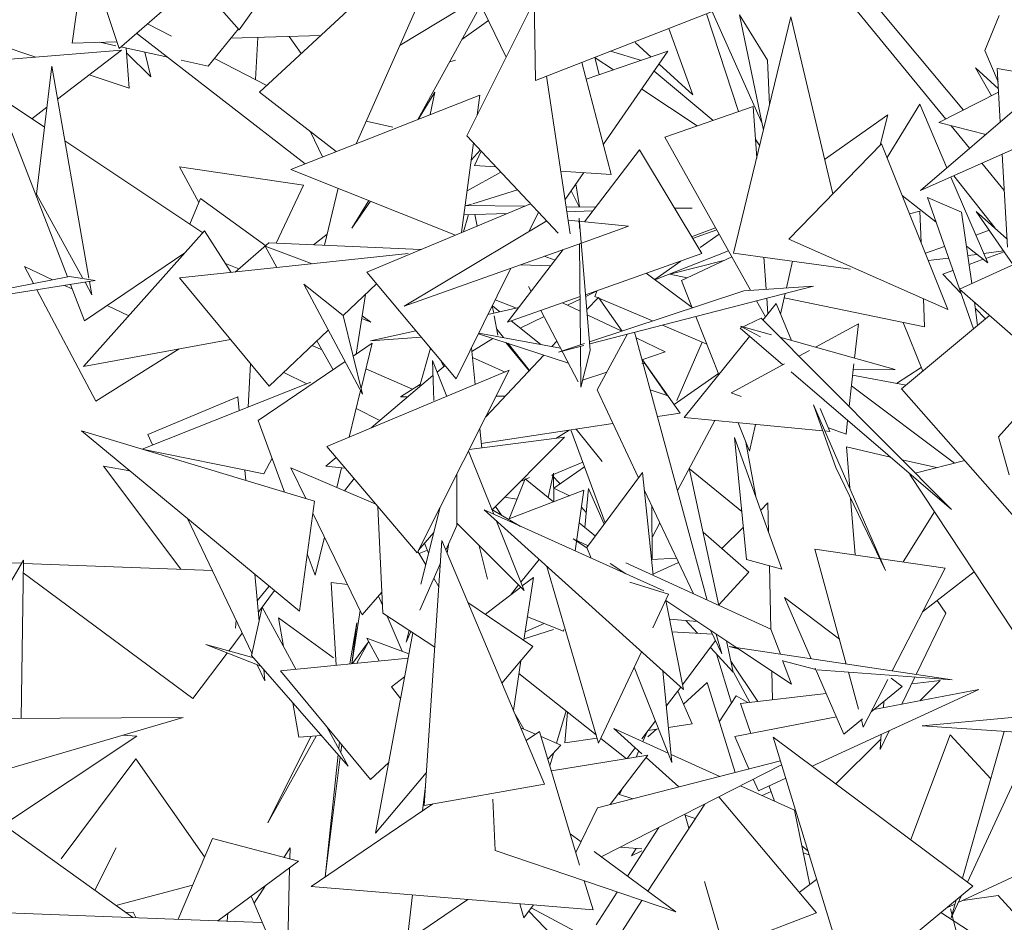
# Model space of a CAD drawing. Header units: metres. Extents: x -14.5 to 13.2, y -19 to 3.3.
# Tile 162 of 210: x 11.001 to 11.142, y 2.777 to 2.907. Entities that reach past the tile are written whole.
import ezdxf

# ---------------------------------------------------------------- set-up
doc = ezdxf.new("R2010")
doc.units = ezdxf.units.M
doc.layers.add('G-IMPT', color=7, linetype='Continuous', lineweight=5)
doc.layers.add('L-PLNT', color=7, linetype='Continuous', lineweight=5, true_color=0x005900)

# ---------------------------------------------------------------- blocks, each defined once
blk = doc.blocks.new('ÁRVORES ORNAMENTAIS - Pequeno e Médio Porte - Ipê-roxo-2870950-CORTE_CALÇADA')
at = {"layer": 'G-IMPT', "color": 253, "true_color": 0xaaaaaa}
for p, q in [((7.29205, 2.90534), (7.30263, 2.92066)), ((7.26927, 2.91945), (7.2748, 2.90268)), ((7.2748, 2.90268), (7.29482, 2.92)), ((7.32309, 2.91627), (7.33031, 2.90144)), ((7.33454, 2.8981), (7.33426, 2.91587)), ((7.36702, 2.89192), (7.35632, 2.91589)), ((7.29495, 2.8964), (7.31322, 2.91333)), ((7.39589, 2.89382), (7.37944, 2.91355)), ((7.26924, 2.91195), (7.26808, 2.90344)), ((7.28589, 2.91228), (7.29205, 2.90534)), ((7.39336, 2.89253), (7.3774, 2.91203)), ((7.30881, 2.88901), (7.31889, 2.91168)), ((7.32619, 2.9099), (7.3151, 2.90315)), ((7.32469, 2.89013), (7.33436, 2.90957)), ((7.26288, 2.90145), (7.24098, 2.90876)), ((7.31766, 2.89247), (7.3267, 2.90887)), ((7.33454, 2.8981), (7.35978, 2.90793)), ((7.36362, 2.89365), (7.35903, 2.90763)), ((7.36722, 2.89096), (7.3638, 2.9075)), ((7.36779, 2.90099), (7.3638, 2.9075)), ((7.28231, 2.90443), (7.27887, 2.9062)), ((7.32398, 2.90394), (7.32777, 2.90667)), ((7.36294, 2.87332), (7.37116, 2.90721)), ((7.37716, 2.88182), (7.37116, 2.90721)), ((7.39898, 2.90238), (7.40102, 2.90738)), ((7.30148, 2.88614), (7.27732, 2.90486)), ((7.2876, 2.90012), (7.29193, 2.90548)), ((7.35366, 2.90554), (7.35709, 2.89605)), ((7.26808, 2.90344), (7.27448, 2.90363)), ((7.27436, 2.90305), (7.27206, 2.90356)), ((7.29084, 2.90413), (7.30372, 2.90453)), ((7.29439, 2.89821), (7.29471, 2.90425)), ((7.30093, 2.90194), (7.29918, 2.90439)), ((7.3488, 2.90355), (7.35112, 2.90145)), ((7.23316, 2.89901), (7.27516, 2.90245)), ((7.26597, 2.89542), (7.27516, 2.90245)), ((7.28178, 2.90141), (7.27505, 2.9029)), ((7.27581, 2.90273), (7.27627, 2.89698)), ((7.27586, 2.90204), (7.27936, 2.8986)), ((7.2785, 2.90214), (7.27936, 2.8986)), ((7.34181, 2.89827), (7.35352, 2.90227)), ((7.34426, 2.88894), (7.35352, 2.90227)), ((7.34528, 2.90228), (7.34971, 2.90097)), ((7.39898, 2.90238), (7.40086, 2.89789)), ((7.2876, 2.90012), (7.28372, 2.90098)), ((7.296, 2.89737), (7.2885, 2.90124)), ((7.32223, 2.90077), (7.32306, 2.90099)), ((7.3454, 2.88461), (7.34117, 2.90068)), ((7.34365, 2.8989), (7.34304, 2.90141)), ((7.34306, 2.90135), (7.34569, 2.8996)), ((7.35224, 2.90043), (7.35709, 2.89605)), ((7.3681, 2.89461), (7.36779, 2.90099)), ((7.26298, 2.88177), (7.26514, 2.90012)), ((7.27049, 2.86974), (7.26514, 2.90012)), ((7.35155, 2.89943), (7.35999, 2.89236)), ((7.40968, 2.89944), (7.38972, 2.88229)), ((7.39764, 2.89988), (7.40091, 2.89689)), ((7.39764, 2.89988), (7.39991, 2.89588)), ((7.40075, 2.89982), (7.40848, 2.89841)), ((7.40075, 2.89982), (7.40118, 2.89214)), ((7.27627, 2.89698), (7.27051, 2.8989)), ((7.3395, 2.87608), (7.33612, 2.89872)), ((7.30594, 2.88788), (7.29495, 2.8964)), ((7.31769, 2.89249), (7.32008, 2.8964)), ((7.31942, 2.89319), (7.32008, 2.8964)), ((7.3498, 2.89685), (7.35772, 2.89158)), ((7.40094, 2.89641), (7.39239, 2.89204)), ((7.26411, 2.89138), (7.25734, 2.8959)), ((7.2674, 2.86993), (7.25734, 2.8959)), ((7.32655, 2.89596), (7.29943, 2.88533)), ((7.32616, 2.89309), (7.32655, 2.89596)), ((7.26228, 2.8926), (7.26445, 2.89426)), ((7.36572, 2.89435), (7.35308, 2.88997)), ((7.36572, 2.89435), (7.36625, 2.88696)), ((7.38494, 2.88705), (7.38964, 2.89467)), ((7.39354, 2.88557), (7.38964, 2.89467)), ((7.31406, 2.89137), (7.31025, 2.89224)), ((7.38504, 2.89316), (7.37599, 2.88676)), ((7.38504, 2.89316), (7.38396, 2.88883)), ((7.41314, 2.8927), (7.38972, 2.88229)), ((7.39909, 2.89034), (7.39239, 2.89204)), ((7.30399, 2.88712), (7.30225, 2.89074)), ((7.39678, 2.88836), (7.39413, 2.89159)), ((7.28681, 2.87623), (7.26702, 2.88944)), ((7.3239, 2.87627), (7.32563, 2.88913)), ((7.33778, 2.87619), (7.32469, 2.89013)), ((7.35308, 2.88997), (7.36536, 2.868)), ((7.36668, 2.88873), (7.36605, 2.88973)), ((7.32659, 2.88811), (7.3253, 2.88667)), ((7.3258, 2.88591), (7.32675, 2.88794)), ((7.34944, 2.88813), (7.34155, 2.87782)), ((7.35837, 2.87326), (7.34944, 2.88813)), ((7.37088, 2.87535), (7.38415, 2.88902)), ((7.38415, 2.88902), (7.39365, 2.86526)), ((7.40145, 2.88751), (7.4022, 2.8742)), ((7.30125, 2.88309), (7.28348, 2.88571)), ((7.28348, 2.88571), (7.28625, 2.88059)), ((7.32306, 2.87591), (7.29943, 2.88533)), ((7.32957, 2.88493), (7.32471, 2.88228)), ((7.3258, 2.88591), (7.32885, 2.88571)), ((7.33816, 2.88509), (7.3454, 2.88461)), ((7.40174, 2.88229), (7.39854, 2.88621)), ((7.33877, 2.88101), (7.34145, 2.88488)), ((7.3994, 2.87193), (7.39411, 2.88424)), ((7.40043, 2.87692), (7.3945, 2.88442)), ((7.30125, 2.88309), (7.29732, 2.87475)), ((7.30425, 2.87445), (7.30621, 2.88263)), ((7.33194, 2.88241), (7.32553, 2.88042)), ((7.33965, 2.88228), (7.34078, 2.87996)), ((7.34032, 2.88325), (7.34085, 2.87996)), ((7.26957, 2.8698), (7.26298, 2.88177)), ((7.28649, 2.88118), (7.28497, 2.87746)), ((7.28649, 2.88118), (7.29583, 2.87439)), ((7.30817, 2.87689), (7.31061, 2.88088)), ((7.31085, 2.88078), (7.30817, 2.87689)), ((7.39199, 2.87776), (7.38713, 2.88158)), ((7.39733, 2.86245), (7.39076, 2.8813)), ((7.39564, 2.87922), (7.39076, 2.8813)), ((7.31032, 2.87061), (7.33383, 2.8804)), ((7.32442, 2.88014), (7.33298, 2.88005)), ((7.32535, 2.88037), (7.32462, 2.88014)), ((7.33892, 2.87998), (7.34317, 2.87993)), ((7.33903, 2.87926), (7.34274, 2.87937)), ((7.35444, 2.87981), (7.35701, 2.87978)), ((7.3545, 2.87971), (7.35701, 2.87978)), ((7.38963, 2.87934), (7.38817, 2.87897)), ((7.38963, 2.87934), (7.38982, 2.87485)), ((7.39771, 2.87932), (7.40302, 2.87166)), ((7.39771, 2.87932), (7.40214, 2.87537)), ((7.33613, 2.87794), (7.31571, 2.8657)), ((7.32422, 2.8764), (7.32492, 2.87885)), ((7.32425, 2.87883), (7.3305, 2.87901)), ((7.32615, 2.8772), (7.32583, 2.87888)), ((7.33355, 2.87639), (7.33494, 2.87921)), ((7.33921, 2.87805), (7.34786, 2.87718)), ((7.34081, 2.87833), (7.34082, 2.87685)), ((7.34081, 2.87833), (7.34238, 2.85939)), ((7.39533, 2.86816), (7.4194, 2.87911)), ((7.39709, 2.86896), (7.39564, 2.87922)), ((7.28706, 2.87651), (7.26968, 2.85706)), ((7.2909, 2.87056), (7.28706, 2.87651)), ((7.34786, 2.87718), (7.3411, 2.87477)), ((7.36035, 2.87697), (7.35692, 2.87568)), ((7.36051, 2.87667), (7.35706, 2.87544)), ((7.39959, 2.87662), (7.39769, 2.87592)), ((7.30464, 2.87607), (7.30267, 2.87451)), ((7.36085, 2.87606), (7.35815, 2.87415)), ((7.37088, 2.87535), (7.39365, 2.86526)), ((7.2963, 2.87479), (7.29147, 2.87062)), ((7.29743, 2.87126), (7.29575, 2.87432)), ((7.30252, 2.8718), (7.29575, 2.87432)), ((7.2963, 2.87479), (7.31809, 2.87384)), ((7.3411, 2.87476), (7.31571, 2.8657)), ((7.33851, 2.87384), (7.33053, 2.86342)), ((7.34084, 2.87467), (7.34098, 2.86018)), ((7.36219, 2.87366), (7.35163, 2.86952)), ((7.3932, 2.8743), (7.39044, 2.8733)), ((7.3994, 2.87193), (7.39633, 2.87434)), ((7.39882, 2.87327), (7.40165, 2.87364)), ((7.28425, 2.87337), (7.26985, 2.8636)), ((7.28349, 2.86977), (7.31625, 2.87326)), ((7.33578, 2.87287), (7.33733, 2.87231)), ((7.35837, 2.87326), (7.34172, 2.86737)), ((7.35539, 2.8722), (7.35162, 2.86953)), ((7.36155, 2.87225), (7.35381, 2.87029)), ((7.35545, 2.86939), (7.36269, 2.87278)), ((7.36294, 2.87332), (7.37971, 2.87102)), ((7.36726, 2.87273), (7.36759, 2.86814)), ((7.39086, 2.87225), (7.39378, 2.87262)), ((7.39653, 2.87298), (7.39785, 2.87315)), ((7.39671, 2.8717), (7.39875, 2.87244)), ((7.39912, 2.87258), (7.40173, 2.87353)), ((7.26255, 2.86897), (7.26126, 2.8714)), ((7.26528, 2.86951), (7.26126, 2.8714)), ((7.29006, 2.87185), (7.29199, 2.87108)), ((7.32317, 2.8553), (7.33097, 2.87115)), ((7.33237, 2.87165), (7.33673, 2.87151)), ((7.3714, 2.87216), (7.37053, 2.86833)), ((7.39294, 2.87032), (7.3944, 2.87085)), ((7.26769, 2.86999), (7.23875, 2.86424)), ((7.27139, 2.86939), (7.23875, 2.86424)), ((7.26769, 2.86999), (7.27139, 2.86939)), ((7.28349, 2.86977), (7.29635, 2.85423)), ((7.32317, 2.8553), (7.31032, 2.87061)), ((7.3504, 2.87044), (7.357, 2.86553)), ((7.35628, 2.86978), (7.35381, 2.87029)), ((7.35545, 2.86939), (7.35701, 2.86549)), ((7.39294, 2.87032), (7.39554, 2.86759)), ((7.27147, 2.85212), (7.26302, 2.86807)), ((7.26808, 2.86819), (7.26699, 2.8687)), ((7.26985, 2.8636), (7.26783, 2.86883)), ((7.27091, 2.86737), (7.26992, 2.86916)), ((7.27091, 2.86737), (7.27057, 2.86926)), ((7.30128, 2.86886), (7.30971, 2.85309)), ((7.30128, 2.86886), (7.30696, 2.86439)), ((7.30696, 2.86437), (7.31173, 2.86893)), ((7.33351, 2.86854), (7.33389, 2.86781)), ((7.37442, 2.86859), (7.3423, 2.8603)), ((7.34338, 2.86796), (7.34304, 2.86713)), ((7.37442, 2.86859), (7.36441, 2.86793)), ((7.39533, 2.86816), (7.41314, 2.85259)), ((7.30882, 2.85886), (7.31013, 2.8674)), ((7.3318, 2.86545), (7.32874, 2.86663)), ((7.34092, 2.86709), (7.33053, 2.86342)), ((7.33913, 2.86585), (7.34092, 2.86672)), ((7.34174, 2.86711), (7.34336, 2.8679)), ((7.34354, 2.86699), (7.34189, 2.86524)), ((7.36441, 2.86793), (7.34227, 2.86061)), ((7.34304, 2.86713), (7.3513, 2.8636)), ((7.34696, 2.86216), (7.34354, 2.86699)), ((7.36768, 2.86685), (7.36784, 2.86461)), ((7.37035, 2.86754), (7.36968, 2.86456)), ((7.39032, 2.86275), (7.37021, 2.8669)), ((7.39015, 2.86681), (7.39032, 2.86275)), ((7.2762, 2.86436), (7.27311, 2.86581)), ((7.33215, 2.86553), (7.32771, 2.86453)), ((7.32854, 2.86472), (7.32833, 2.86579)), ((7.32941, 2.86491), (7.32834, 2.86577)), ((7.3384, 2.8662), (7.34094, 2.86499)), ((7.36621, 2.86647), (7.36749, 2.86418)), ((7.36713, 2.86373), (7.36903, 2.86609)), ((7.37126, 2.86081), (7.36903, 2.86609)), ((7.39794, 2.86296), (7.39747, 2.86629)), ((7.39759, 2.86544), (7.39906, 2.8639)), ((7.30971, 2.85309), (7.30696, 2.86439)), ((7.3096, 2.86397), (7.31089, 2.86345)), ((7.30966, 2.86434), (7.31089, 2.86345)), ((7.32914, 2.86158), (7.32861, 2.86432)), ((7.33234, 2.86257), (7.33576, 2.86423)), ((7.3353, 2.8651), (7.34065, 2.85487)), ((7.34195, 2.8645), (7.34689, 2.86214)), ((7.35752, 2.86422), (7.36083, 2.85592)), ((7.36687, 2.864), (7.36386, 2.86257)), ((7.36687, 2.864), (7.39421, 2.83656)), ((7.38704, 2.85385), (7.39965, 2.86439)), ((7.32993, 2.86121), (7.32898, 2.86241)), ((7.33529, 2.86022), (7.33105, 2.8636)), ((7.35273, 2.86299), (7.3591, 2.86027)), ((7.36386, 2.86257), (7.36999, 2.85731)), ((7.36835, 2.86162), (7.36391, 2.86287)), ((7.36391, 2.86287), (7.3668, 2.86133)), ((7.37468, 2.85985), (7.38083, 2.86317)), ((7.38028, 2.85828), (7.38083, 2.86317)), ((7.38726, 2.86338), (7.39006, 2.85638)), ((7.29079, 2.86096), (7.26968, 2.85706)), ((7.29635, 2.85423), (7.30479, 2.8623)), ((7.31738, 2.8622), (7.31087, 2.86073)), ((7.31813, 2.8613), (7.31087, 2.86073)), ((7.32541, 2.85922), (7.32839, 2.86111)), ((7.33925, 2.85756), (7.32636, 2.86178)), ((7.33813, 2.8597), (7.3264, 2.86186)), ((7.34766, 2.86168), (7.34337, 2.85373)), ((7.34872, 2.86195), (7.34894, 2.86116)), ((7.34894, 2.86116), (7.35311, 2.85916)), ((7.34894, 2.86115), (7.35914, 2.82358)), ((7.35586, 2.84975), (7.36524, 2.86138)), ((7.38613, 2.85664), (7.36957, 2.86128)), ((7.27147, 2.85212), (7.28341, 2.8596)), ((7.30247, 2.86008), (7.30392, 2.85945)), ((7.30549, 2.8566), (7.30319, 2.86077)), ((7.30838, 2.85856), (7.31109, 2.86041)), ((7.31109, 2.86041), (7.30951, 2.85393)), ((7.31791, 2.85414), (7.31948, 2.85969)), ((7.32589, 2.85449), (7.32536, 2.85974)), ((7.33028, 2.8605), (7.33363, 2.85646)), ((7.33368, 2.85651), (7.33058, 2.8604)), ((7.33761, 2.86069), (7.33689, 2.85992)), ((7.34157, 2.86038), (7.33784, 2.85915)), ((7.34146, 2.86008), (7.33784, 2.85915)), ((7.34098, 2.85996), (7.34104, 2.85411)), ((7.35479, 2.85219), (7.35841, 2.86056)), ((7.33016, 2.85628), (7.3255, 2.85835)), ((7.33574, 2.85871), (7.3274, 2.84984)), ((7.34104, 2.85411), (7.34238, 2.85939)), ((7.3498, 2.85802), (7.35311, 2.85916)), ((7.37229, 2.85855), (7.3738, 2.85937)), ((7.29366, 2.85749), (7.29331, 2.85126)), ((7.29477, 2.84931), (7.30721, 2.85777)), ((7.31019, 2.85673), (7.31689, 2.85382)), ((7.32181, 2.85279), (7.31976, 2.85793)), ((7.31993, 2.85219), (7.31976, 2.85793)), ((7.32042, 2.85627), (7.32155, 2.85723)), ((7.32139, 2.85709), (7.32086, 2.85806)), ((7.35024, 2.85746), (7.3498, 2.85754)), ((7.35529, 2.85039), (7.34987, 2.85805)), ((7.35343, 2.85291), (7.35024, 2.85746)), ((7.36257, 2.85329), (7.37024, 2.85744)), ((7.3795, 2.85132), (7.38019, 2.85747)), ((7.3863, 2.85464), (7.38983, 2.85695)), ((7.30171, 2.8546), (7.29844, 2.85623)), ((7.30461, 2.84561), (7.33077, 2.85653)), ((7.31097, 2.84827), (7.31982, 2.85576)), ((7.31756, 2.83034), (7.33077, 2.85653)), ((7.34129, 2.85509), (7.34474, 2.85628)), ((7.35442, 2.85162), (7.36078, 2.85605)), ((7.37118, 2.85629), (7.39421, 2.83656)), ((7.38767, 2.85438), (7.38, 2.85581)), ((7.38613, 2.85664), (7.38009, 2.8566)), ((7.27812, 2.84523), (7.30232, 2.85484)), ((7.31516, 2.85273), (7.31802, 2.85454)), ((7.39463, 2.84322), (7.37984, 2.85432)), ((7.38704, 2.85385), (7.40467, 2.83386)), ((7.29184, 2.85271), (7.27891, 2.8473)), ((7.29184, 2.85271), (7.29203, 2.85076)), ((7.30943, 2.85362), (7.30779, 2.84694)), ((7.31516, 2.85273), (7.31625, 2.85273)), ((7.32889, 2.8528), (7.33019, 2.8528)), ((7.34337, 2.85373), (7.34932, 2.84112)), ((7.35343, 2.85291), (7.35096, 2.85372)), ((7.36402, 2.85277), (7.36257, 2.85329)), ((7.31222, 2.84933), (7.3088, 2.85105)), ((7.38472, 2.82784), (7.37438, 2.85157)), ((7.37758, 2.84259), (7.37438, 2.85157)), ((7.37675, 2.84776), (7.37536, 2.85107)), ((7.35529, 2.85039), (7.352, 2.84988)), ((7.3757, 2.84786), (7.35586, 2.84975)), ((7.40418, 2.85063), (7.40091, 2.84698)), ((7.29477, 2.84931), (7.29855, 2.83905)), ((7.34564, 2.84891), (7.32674, 2.84601)), ((7.35487, 2.83931), (7.36024, 2.84933)), ((7.36359, 2.84901), (7.36523, 2.84491)), ((7.3661, 2.84877), (7.36523, 2.84491)), ((7.37906, 2.84736), (7.37654, 2.84827)), ((7.37906, 2.84736), (7.37928, 2.84935)), ((7.30066, 2.82198), (7.26943, 2.84786)), ((7.30285, 2.83775), (7.26943, 2.84786)), ((7.27891, 2.8473), (7.27961, 2.84582)), ((7.32503, 2.84515), (7.33869, 2.84693)), ((7.32681, 2.84538), (7.32653, 2.84812)), ((7.32831, 2.83653), (7.33869, 2.84693)), ((7.33745, 2.84677), (7.33935, 2.84794)), ((7.33961, 2.84798), (7.34454, 2.83467)), ((7.34407, 2.84347), (7.34038, 2.8481)), ((7.36479, 2.82942), (7.36307, 2.84687)), ((7.36307, 2.84687), (7.36987, 2.82803)), ((7.37675, 2.84776), (7.37601, 2.84783)), ((7.40091, 2.84698), (7.40247, 2.84154)), ((7.31756, 2.83034), (7.30461, 2.84561)), ((7.36612, 2.83842), (7.36471, 2.84622)), ((7.37911, 2.84554), (7.37959, 2.83962)), ((7.37911, 2.84554), (7.38544, 2.84408)), ((7.29557, 2.84167), (7.27814, 2.84523)), ((7.29557, 2.84167), (7.29674, 2.84395)), ((7.30447, 2.84277), (7.30595, 2.84402)), ((7.32854, 2.83588), (7.32493, 2.84495)), ((7.27637, 2.84211), (7.27257, 2.8428)), ((7.28364, 2.828), (7.27257, 2.8428)), ((7.30159, 2.83813), (7.29945, 2.84256)), ((7.31164, 2.83732), (7.29945, 2.84256)), ((7.30723, 2.84251), (7.30447, 2.84277)), ((7.30672, 2.84256), (7.30602, 2.83973)), ((7.34133, 2.84335), (7.33689, 2.84151)), ((7.33717, 2.83964), (7.34157, 2.84269)), ((7.38472, 2.82784), (7.37758, 2.84259)), ((7.3871, 2.8437), (7.39203, 2.84257)), ((7.389, 2.8418), (7.39609, 2.84359)), ((7.29284, 2.84223), (7.29298, 2.84074)), ((7.32323, 2.83428), (7.32323, 2.84157)), ((7.33237, 2.8406), (7.33365, 2.84116)), ((7.3371, 2.84179), (7.33634, 2.83827)), ((7.33689, 2.84151), (7.33805, 2.84024)), ((7.3371, 2.84179), (7.33717, 2.83768)), ((7.34988, 2.84187), (7.3419, 2.83111)), ((7.34988, 2.84187), (7.35138, 2.82713)), ((7.35658, 2.8425), (7.36082, 2.82281)), ((7.36411, 2.83629), (7.3566, 2.84239)), ((7.38822, 2.8416), (7.40781, 2.81187)), ((7.30851, 2.84101), (7.30712, 2.83926)), ((7.33074, 2.83522), (7.33304, 2.84096)), ((7.33304, 2.84096), (7.33709, 2.83765)), ((7.33187, 2.83806), (7.3301, 2.83832)), ((7.34147, 2.83933), (7.33063, 2.83518)), ((7.3394, 2.83854), (7.33717, 2.83964)), ((7.34021, 2.83062), (7.34147, 2.83933)), ((7.34161, 2.83397), (7.34214, 2.83957)), ((7.34439, 2.83446), (7.34214, 2.83957)), ((7.35013, 2.8394), (7.35717, 2.82448)), ((7.30066, 2.82198), (7.30285, 2.83775)), ((7.31262, 2.82168), (7.31193, 2.83697)), ((7.32087, 2.8369), (7.31808, 2.82586)), ((7.32963, 2.83576), (7.32877, 2.83699)), ((7.34112, 2.83691), (7.34181, 2.83615)), ((7.35119, 2.83716), (7.35126, 2.82941)), ((7.36682, 2.83648), (7.36786, 2.83751)), ((7.36796, 2.8333), (7.36786, 2.83751)), ((7.3797, 2.8382), (7.38036, 2.83005)), ((7.30966, 2.82148), (7.30261, 2.83603)), ((7.35574, 2.81074), (7.32715, 2.8365)), ((7.35293, 2.82489), (7.32715, 2.8365)), ((7.32827, 2.83656), (7.33239, 2.83414)), ((7.39176, 2.83622), (7.38727, 2.82904)), ((7.28464, 2.83526), (7.29387, 2.81587)), ((7.32323, 2.83428), (7.32169, 2.83073)), ((7.33288, 2.82496), (7.32323, 2.83463)), ((7.33288, 2.82496), (7.32893, 2.83491)), ((7.34079, 2.83464), (7.34311, 2.83275)), ((7.35131, 2.83266), (7.35237, 2.83465)), ((7.31777, 2.83076), (7.31995, 2.83325)), ((7.36513, 2.82758), (7.35856, 2.83332)), ((7.36125, 2.83097), (7.36434, 2.83402)), ((7.30427, 2.83259), (7.30294, 2.82714)), ((7.31855, 2.79414), (7.32111, 2.83211)), ((7.31863, 2.83174), (7.3192, 2.8303)), ((7.33581, 2.79717), (7.32111, 2.83211)), ((7.32203, 2.83152), (7.32188, 2.83029)), ((7.32766, 2.82658), (7.32647, 2.83138)), ((7.3421, 2.83137), (7.33992, 2.83237)), ((7.3419, 2.83105), (7.33992, 2.83237)), ((7.3018, 2.83021), (7.30294, 2.82714)), ((7.31766, 2.83054), (7.31879, 2.82865)), ((7.31903, 2.83073), (7.31782, 2.83027)), ((7.3419, 2.83111), (7.3425, 2.82959)), ((7.37461, 2.83089), (7.37909, 2.8144)), ((7.37461, 2.83089), (7.39326, 2.82817)), ((7.25206, 2.81398), (7.2611, 2.82928)), ((7.26085, 2.82885), (7.25914, 2.82892)), ((7.26076, 2.80661), (7.2611, 2.82928)), ((7.28818, 2.82783), (7.26109, 2.82884)), ((7.3209, 2.82889), (7.31796, 2.82211)), ((7.33504, 2.82939), (7.33242, 2.82614)), ((7.34746, 2.82735), (7.34525, 2.82882)), ((7.36829, 2.8194), (7.34749, 2.82891)), ((7.35115, 2.8294), (7.35475, 2.82961)), ((7.35136, 2.82731), (7.35505, 2.82898)), ((7.36479, 2.82942), (7.36987, 2.82803)), ((7.36829, 2.8194), (7.36808, 2.82852)), ((7.28538, 2.80945), (7.26107, 2.82748)), ((7.29426, 2.82729), (7.2949, 2.82057)), ((7.33615, 2.8284), (7.34357, 2.80308)), ((7.36513, 2.82758), (7.3608, 2.82291)), ((7.38568, 2.81342), (7.39326, 2.82817)), ((7.39742, 2.82763), (7.39003, 2.82188)), ((7.29631, 2.82559), (7.29462, 2.82346)), ((7.3052, 2.8261), (7.30592, 2.81423)), ((7.3052, 2.8261), (7.30756, 2.82582)), ((7.31995, 2.8267), (7.32067, 2.82549)), ((7.3321, 2.82575), (7.33092, 2.82429)), ((7.33263, 2.8256), (7.33422, 2.82683)), ((7.33287, 2.81781), (7.33422, 2.82683)), ((7.35361, 2.82442), (7.34807, 2.82614)), ((7.2971, 2.82494), (7.29478, 2.82187)), ((7.30966, 2.82148), (7.31248, 2.82471)), ((7.32736, 2.82154), (7.33241, 2.82544)), ((7.35361, 2.82442), (7.35135, 2.81961)), ((7.312, 2.82416), (7.31257, 2.82285)), ((7.33416, 2.81693), (7.32484, 2.82325)), ((7.35574, 2.81074), (7.3532, 2.82354)), ((7.36342, 2.81674), (7.3532, 2.82353)), ((7.37406, 2.81515), (7.37022, 2.82396)), ((7.37022, 2.82396), (7.37812, 2.81798)), ((7.39337, 2.82169), (7.39211, 2.8235)), ((7.29381, 2.81563), (7.29534, 2.82256)), ((7.30015, 2.81366), (7.29534, 2.82256)), ((7.3082, 2.81446), (7.30936, 2.82209)), ((7.31262, 2.82168), (7.32008, 2.81685)), ((7.39337, 2.82169), (7.38913, 2.8129)), ((7.29158, 2.82068), (7.29151, 2.81953)), ((7.29837, 2.81694), (7.29769, 2.82101)), ((7.29769, 2.82101), (7.30556, 2.81529)), ((7.3089, 2.82032), (7.30791, 2.81443)), ((7.3089, 2.82032), (7.30817, 2.81446)), ((7.31324, 2.82127), (7.31541, 2.81624)), ((7.33305, 2.81901), (7.33575, 2.82023)), ((7.33854, 2.81912), (7.33337, 2.82118)), ((7.35374, 2.82083), (7.35777, 2.8205)), ((7.35608, 2.82064), (7.35774, 2.81883)), ((7.29247, 2.81882), (7.29054, 2.81627)), ((7.31693, 2.81889), (7.31158, 2.79014)), ((7.31641, 2.81923), (7.31599, 2.81756)), ((7.31665, 2.81907), (7.31599, 2.81756)), ((7.3329, 2.818), (7.33709, 2.81934)), ((7.33854, 2.81912), (7.33857, 2.81934)), ((7.35989, 2.81871), (7.35409, 2.81903)), ((7.35964, 2.81925), (7.36123, 2.81588)), ((7.36046, 2.8187), (7.36123, 2.81588)), ((7.36829, 2.8194), (7.36964, 2.81581)), ((7.29515, 2.81409), (7.28724, 2.81719)), ((7.28724, 2.81719), (7.29412, 2.81528)), ((7.3083, 2.81447), (7.31059, 2.81759)), ((7.30889, 2.81453), (7.31059, 2.81759)), ((7.31212, 2.81485), (7.31034, 2.8181)), ((7.31637, 2.81588), (7.31034, 2.8181)), ((7.36034, 2.81776), (7.3556, 2.81144)), ((7.36192, 2.81774), (7.36289, 2.81324)), ((7.29032, 2.81598), (7.28538, 2.80945)), ((7.33416, 2.81693), (7.32971, 2.81166)), ((7.34973, 2.81616), (7.34357, 2.80308)), ((7.35961, 2.8168), (7.36289, 2.81324)), ((7.36049, 2.81585), (7.36265, 2.80882)), ((7.36373, 2.81653), (7.36232, 2.8169)), ((7.36232, 2.8169), (7.39429, 2.81213)), ((7.37124, 2.81154), (7.36342, 2.81673)), ((7.30767, 2.79977), (7.29381, 2.81563)), ((7.29461, 2.8143), (7.29571, 2.81199)), ((7.29796, 2.81344), (7.31626, 2.81527)), ((7.33136, 2.80774), (7.33243, 2.81488)), ((7.36254, 2.81483), (7.36639, 2.80904)), ((7.36997, 2.81491), (7.37124, 2.81154)), ((7.37473, 2.81362), (7.36999, 2.81487)), ((7.29556, 2.81363), (7.29571, 2.81199)), ((7.29796, 2.81344), (7.31088, 2.79785)), ((7.34322, 2.80428), (7.33216, 2.81307)), ((7.34869, 2.81396), (7.3541, 2.80031)), ((7.35277, 2.81342), (7.3541, 2.80031)), ((7.36291, 2.81324), (7.36527, 2.80891)), ((7.36854, 2.80928), (7.36844, 2.8134)), ((7.37876, 2.80437), (7.37464, 2.81382)), ((7.37491, 2.81357), (7.39429, 2.81213)), ((7.3794, 2.81324), (7.38084, 2.80795)), ((7.31387, 2.81113), (7.31576, 2.81258)), ((7.35913, 2.81175), (7.35576, 2.80865)), ((7.35913, 2.81175), (7.36314, 2.79887)), ((7.38154, 2.80536), (7.38504, 2.81218)), ((7.38555, 2.81236), (7.38712, 2.81117)), ((7.38894, 2.81253), (7.38707, 2.80865)), ((7.38848, 2.81157), (7.39258, 2.81204)), ((7.38965, 2.80914), (7.39258, 2.81204)), ((7.31387, 2.81113), (7.31518, 2.80945)), ((7.35535, 2.8111), (7.35328, 2.80835)), ((7.35699, 2.80583), (7.35492, 2.81054)), ((7.36392, 2.80875), (7.37623, 2.81016)), ((7.37421, 2.79976), (7.3981, 2.81078)), ((7.38267, 2.80755), (7.38712, 2.81117)), ((7.38307, 2.80787), (7.3981, 2.81078)), ((7.30057, 2.8039), (7.29974, 2.80884)), ((7.36332, 2.80985), (7.36088, 2.80612)), ((7.36498, 2.80887), (7.36332, 2.80985)), ((7.36541, 2.80447), (7.36392, 2.80875)), ((7.3845, 2.80904), (7.38443, 2.80814)), ((7.33285, 2.80508), (7.33144, 2.80755)), ((7.33755, 2.80305), (7.33893, 2.80769)), ((7.33872, 2.8031), (7.33913, 2.80753)), ((7.25045, 2.80655), (7.28401, 2.80675)), ((7.25057, 2.79694), (7.28401, 2.80675)), ((7.35173, 2.80628), (7.3498, 2.8037)), ((7.35699, 2.80583), (7.35359, 2.80532)), ((7.3631, 2.80402), (7.37768, 2.80684)), ((7.37876, 2.80437), (7.38141, 2.80653)), ((7.38126, 2.80641), (7.38154, 2.80536)), ((7.39, 2.80553), (7.40633, 2.80706)), ((7.30767, 2.79977), (7.30461, 2.80542)), ((7.33452, 2.80436), (7.3324, 2.80528)), ((7.33511, 2.80475), (7.33317, 2.80344)), ((7.33511, 2.80475), (7.34086, 2.78555)), ((7.3498, 2.80154), (7.34575, 2.80518)), ((7.35357, 2.80164), (7.34575, 2.80518)), ((7.34993, 2.80329), (7.35055, 2.8047)), ((7.35186, 2.80506), (7.35066, 2.80395)), ((7.3522, 2.80511), (7.35069, 2.80489)), ((7.38523, 2.80484), (7.38394, 2.80217)), ((7.40696, 2.80439), (7.39, 2.80553)), ((7.40175, 2.80474), (7.39575, 2.78371)), ((7.40632, 2.80443), (7.39649, 2.78315)), ((7.25823, 2.79137), (7.27737, 2.80408)), ((7.27533, 2.8042), (7.27737, 2.80408)), ((7.29615, 2.79166), (7.30307, 2.80408)), ((7.29615, 2.79166), (7.30233, 2.80403)), ((7.30057, 2.8039), (7.30385, 2.80414)), ((7.30641, 2.80325), (7.3063, 2.80228)), ((7.33814, 2.80279), (7.33533, 2.80401)), ((7.34336, 2.80379), (7.33872, 2.8031)), ((7.34755, 2.80084), (7.34389, 2.80375)), ((7.36512, 2.79938), (7.3631, 2.80402)), ((7.37891, 2.77025), (7.36862, 2.80393)), ((7.36862, 2.80393), (7.39725, 2.78258)), ((7.37759, 2.79724), (7.38406, 2.80363)), ((7.38411, 2.80433), (7.38394, 2.80217)), ((7.39399, 2.80427), (7.38834, 2.78923)), ((7.39399, 2.80427), (7.39981, 2.79795)), ((7.27676, 2.77806), (7.24254, 2.80264)), ((7.30673, 2.80286), (7.30659, 2.80175)), ((7.3363, 2.80077), (7.33814, 2.80279)), ((7.33658, 2.79983), (7.33714, 2.8017)), ((7.34883, 2.80241), (7.34767, 2.80086)), ((7.34895, 2.80107), (7.34934, 2.80195)), ((7.2772, 2.80083), (7.26648, 2.78648)), ((7.2772, 2.80083), (7.28707, 2.78678)), ((7.30621, 2.80143), (7.30434, 2.78386)), ((7.30651, 2.80109), (7.30437, 2.78389)), ((7.31088, 2.79785), (7.31347, 2.80028)), ((7.33681, 2.79909), (7.35065, 2.80135)), ((7.34342, 2.79379), (7.36966, 2.80055)), ((7.34524, 2.79426), (7.35065, 2.80135)), ((7.35507, 2.79679), (7.35039, 2.80101)), ((7.36094, 2.7983), (7.35398, 2.80145)), ((7.31886, 2.79879), (7.31158, 2.79014)), ((7.34395, 2.78677), (7.36983, 2.79996)), ((7.36649, 2.79621), (7.36576, 2.79789)), ((7.36649, 2.79621), (7.37043, 2.79802)), ((7.31874, 2.79695), (7.31832, 2.79336)), ((7.33581, 2.79717), (7.31855, 2.79414)), ((7.34658, 2.79571), (7.3469, 2.79643)), ((7.37165, 2.79346), (7.36393, 2.79695)), ((7.36832, 2.79615), (7.36702, 2.79555)), ((7.36881, 2.79474), (7.36805, 2.79692)), ((7.32873, 2.78769), (7.32839, 2.79502)), ((7.34658, 2.79571), (7.34849, 2.7951)), ((7.36084, 2.79538), (7.37481, 2.77875)), ((7.3198, 2.79436), (7.30234, 2.78251)), ((7.34032, 2.78737), (7.34342, 2.79379)), ((7.35879, 2.79433), (7.35066, 2.78182)), ((7.37385, 2.78277), (7.37165, 2.79346)), ((7.35593, 2.79288), (7.35653, 2.79085)), ((7.35598, 2.79272), (7.35744, 2.79226)), ((7.34772, 2.78399), (7.35223, 2.79099)), ((7.28326, 2.77782), (7.28818, 2.7894)), ((7.28818, 2.7894), (7.30055, 2.78613)), ((7.33952, 2.79005), (7.34106, 2.78891)), ((7.2744, 2.78805), (7.27132, 2.78197)), ((7.29843, 2.78669), (7.29932, 2.78806)), ((7.29928, 2.78648), (7.29932, 2.78806)), ((7.32873, 2.78769), (7.35467, 2.77886)), ((7.34292, 2.78754), (7.35467, 2.77886)), ((7.3498, 2.7879), (7.34665, 2.78815)), ((7.34897, 2.78796), (7.34828, 2.7869)), ((7.3498, 2.78761), (7.34828, 2.7869)), ((7.3727, 2.78832), (7.37362, 2.78759)), ((7.28895, 2.7776), (7.30055, 2.78613)), ((7.37291, 2.78734), (7.37378, 2.78706)), ((7.29892, 2.77045), (7.29925, 2.78517)), ((7.40704, 2.78576), (7.39513, 2.7802)), ((7.34153, 2.78333), (7.34278, 2.77916)), ((7.35877, 2.78323), (7.36132, 2.77454)), ((7.37236, 2.78166), (7.37485, 2.78353)), ((7.28533, 2.78268), (7.27435, 2.77979)), ((7.29416, 2.78012), (7.29579, 2.78263)), ((7.34278, 2.77916), (7.30234, 2.78251)), ((7.38251, 2.77039), (7.39725, 2.78258)), ((7.29373, 2.78112), (7.29782, 2.77149)), ((7.31691, 2.7813), (7.31614, 2.77471)), ((7.32481, 2.78065), (7.31614, 2.77471)), ((7.3498, 2.7805), (7.33998, 2.76537)), ((7.34321, 2.77699), (7.34626, 2.78172)), ((7.3956, 2.78122), (7.39413, 2.77802)), ((7.39486, 2.78061), (7.39413, 2.77802)), ((7.39581, 2.78052), (7.40087, 2.7812)), ((7.40087, 2.7812), (7.40594, 2.77564)), ((7.33286, 2.77804), (7.33229, 2.78003)), ((7.33286, 2.77804), (7.33426, 2.77987)), ((7.34521, 2.77343), (7.33392, 2.77943)), ((7.39469, 2.77999), (7.39338, 2.77938)), ((7.39621, 2.77092), (7.39405, 2.77931)), ((7.39405, 2.77931), (7.39618, 2.77092)), ((7.29523, 2.77737), (7.25354, 2.77893)), ((7.27577, 2.77878), (7.27681, 2.77883)), ((7.27681, 2.77883), (7.2772, 2.77805)), ((7.29033, 2.77755), (7.29039, 2.77867)), ((7.34161, 2.77067), (7.33356, 2.77895)), ((7.37481, 2.77875), (7.33998, 2.76537)), ((7.39265, 2.77878), (7.40028, 2.77386))]:
    blk.add_line(p, q, dxfattribs=at)

msp = doc.modelspace()

# ---------------------------------------------------------------- block references
at = {"layer": 'L-PLNT', "color": 253, "true_color": 0xaaaaaa}
msp.add_blockref('ÁRVORES ORNAMENTAIS - Pequeno e Médio Porte - Ipê-roxo-2870950-CORTE_CALÇADA', (3.74032, 0), dxfattribs=at)

doc.saveas('drawing.dxf')
